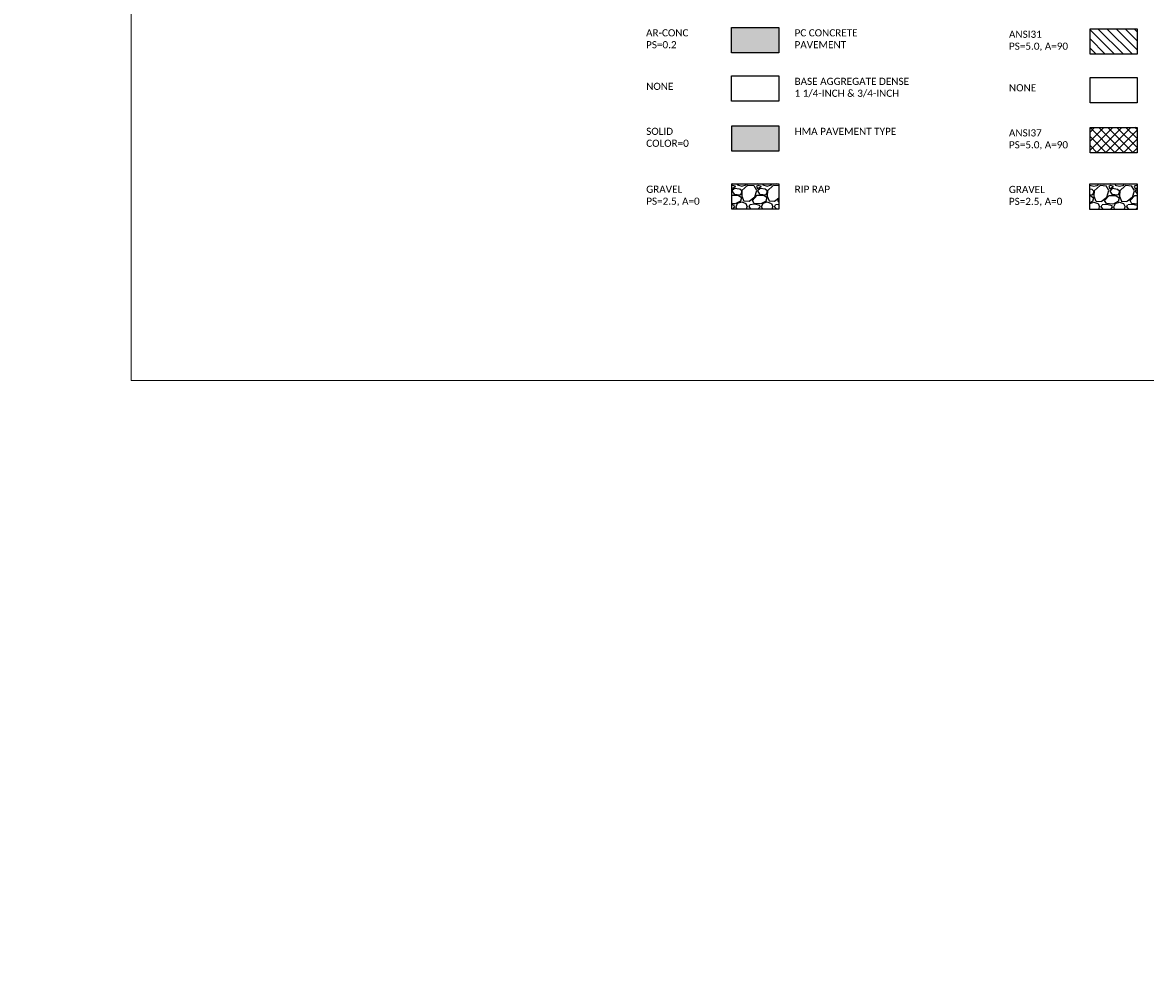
# Model space of a CAD drawing. Extents: x 3480 to 4622, y 4336 to 4703.
# Tile 11 of 33: x 3648 to 3758, y 4520 to 4614. Entities that reach past the tile are written whole.
import ezdxf

# ---------------------------------------------------------------- set-up
doc = ezdxf.new("R2010")
doc.units = 0
doc.header["$MEASUREMENT"] = 0
doc.layers.add('E_MISC_TYPS', color=252, linetype='Continuous', lineweight=25)
doc.layers.add('P_MISC_TYPS', color=7, linetype='Continuous', lineweight=25)
doc.layers.add('P_MISC_NoPlot', color=7, linetype='Continuous', lineweight=18, plot=False)
doc.layers.add('P_MISC_TXT', color=7, linetype='Continuous')
doc.styles.add('CalibriLight', font='calibril.ttf')

msp = doc.modelspace()

# ---------------------------------------------------------------- hatches: boundary and pattern name
at = {"layer": 'E_MISC_TYPS'}
h = msp.add_hatch(dxfattribs=at)
h.set_pattern_fill('ANSI31', color=256, scale=5, angle=90)
h.set_pattern_definition([(135, (-2622.31456, -1776.93024), (-0.44194174, -0.44194174), [])])
h.paths.add_polyline_path([(3752.314, 4613.6), (3752.314, 4611.112), (3756.926, 4611.112), (3756.926, 4613.6)])
h = msp.add_hatch(dxfattribs=at)
h.set_pattern_fill('ANSI37', color=256, scale=5, angle=90)
h.paths.add_polyline_path([(3557.261, 4442.174), (3557.261, 4442.674), (3523.261, 4441.994), (3523.261, 4441.161), (3557.261, 4441.841)])
h.paths.add_polyline_path([(3557.261, 4442.674), (3557.261, 4442.174), (3557.261, 4441.841), (3591.261, 4441.161), (3591.261, 4441.994)])
h.paths.add_polyline_path([(3756.923, 4603.943), (3752.311, 4603.943), (3752.311, 4601.455), (3756.923, 4601.455)])
h = msp.add_hatch(dxfattribs=at)
h.set_pattern_fill('GRAVEL', color=256, scale=2.5)
h.set_pattern_definition([(228.0127875, (-2620.52627, -1756.36323), (-20, -22.5), [0.33634, -33.2977201]), (184.9697407, (-2620.75127, -1756.61323), (30, 2.5), [0.57717, -57.1398119]), (132.510447, (-2621.32627, -1756.66323), (25, -27.5), [0.40697, -40.2900815]), (267.273689, (-2622.30127, -1757.28823), (2.5, 50), [0.525595, -52.0338951]), (292.8336542, (-2622.32627, -1757.81323), (-12.5, 30), [0.5153875, -51.0234328]), (357.273689, (-2622.12627, -1758.28823), (-50, 2.5), [0.525595, -52.0338951]), (37.6942405, (-2621.60127, -1758.31323), (-32.5, -25), [0.6950725, -68.8121214]), (72.2553284, (-2621.05127, -1757.88823), (17.5, 55), [0.65622, -64.96580374]), (121.4295656, (-2620.85127, -1757.26323), (-20, 32.5), [0.527375, -52.2101828]), (175.2363583, (-2621.12627, -1756.81323), (27.5, -2.5), [0.60208, -29.50190645]), (222.3974378, (-2621.72627, -1756.763234), (-30, -27.5), [0.77862, -77.0834375]), (138.8140748, (-2619.82627, -1757.31323), (-17.5, 15), [0.2657525, -26.309612]), (171.4692344, (-2620.02627, -1757.13823), (32.5, -5), [0.5055925, -50.05377854]), (225, (-2620.5263, -1757.0632), (-3e-16, -2.5), [0.3535525, -3.1819814]), (203.1985905, (-2620.70127, -1756.76323), (12.5, 5), [0.190395, -18.84903776]), (291.8014095, (-2620.87627, -1756.83823), (-2.5, 7.5), [0.2692575, -13.1936545]), (30.9637565, (-2620.77627, -1757.08823), (7.5, 5), [0.4373225, -14.14005724]), (161.565051, (-2620.4013, -1756.8632), (5, -2.5), [0.3162275, -7.58946665]), (16.3895403, (-2622.32627, -1756.83823), (25, 7.5), [0.443, -43.8571129]), (70.346176, (-2621.90127, -1756.71323), (-10, -27.5), [0.3716525, -36.7935194]), (293.1985905, (-2620.40127, -1756.36323), (-5, 12.5), [0.3807875, -18.65864526]), (343.6104597, (-2620.25127, -1756.71323), (-25, 7.5), [0.443, -43.8571129]), (339.4439548, (-2622.32627, -1758.38823), (-12.5, 5), [0.4272, -20.93280936]), (294.7751406, (-2621.92627, -1758.53823), (-12.5, 27.5), [0.357945, -35.43660766]), (66.8014095, (-2620.37627, -1758.86323), (5, 12.5), [0.3807875, -18.65864526]), (17.3540246, (-2620.22627, -1758.51323), (-32.5, -10), [0.4190775, -41.48855904]), (69.4439548, (-2621.60127, -1758.86323), (-5, -12.5), [0.2136, -21.14640936]), (101.3099325, (-2620.52627, -1758.86323), (-2.5, 10), [0.127475, -12.6200738]), (165.9637565, (-2620.5513, -1758.73823), (7.5, -2.5), [0.5153875, -9.79237656]), (186.009006, (-2621.05127, -1758.61323), (25, 2.5), [0.477625, -47.28480794]), (303.6900675, (-2620.7763, -1757.3132), (-2.5, 5), [0.360555, -8.6533232]), (353.1572266, (-2620.57627, -1757.61323), (42.5, -5), [0.629485, -62.31890656]), (60.945396, (-2619.95127, -1757.68823), (-10, -17.5), [0.25739, -25.48168535]), (90, (-2619.8263, -1757.4632), (-2.5, 2.5), [0.15, -2.35]), (120.2564372, (-2621.10127, -1758.53823), (10, -17.5), [0.34731, -34.3838]), (48.0127875, (-2621.27627, -1758.23823), (20, 22.5), [0.67268, -32.9613801]), (0, (-2620.8263, -1757.7382), (2.5, 2.5), [0.65, -1.85]), (325.3048465, (-2620.17627, -1757.73823), (25, -17.5), [0.395285, -39.13318575]), (254.054604, (-2619.85127, -1757.96323), (-2.5, -10), [0.364005, -17.8362697]), (207.6459754, (-2619.95127, -1758.31323), (-47.5, -25), [0.5926625, -58.67368546]), (175.4260787, (-2620.47627, -1758.58823), (-32.5, 2.5), [0.6269975, -62.0726835])])
h.paths.add_polyline_path([(3756.914, 4595.916), (3756.914, 4598.403), (3752.302, 4598.403), (3752.302, 4595.916)])
at = {"layer": 'P_MISC_TYPS'}
h = msp.add_hatch(dxfattribs=at)
h.set_pattern_fill('AR-CONC', color=256, scale=0.2)
h.set_pattern_definition([(50, (0, 0), (1.43452037, -0.12550427), [0.15, -1.65]), (355, (0, 0), (-0.27750267, 1.50438427), [0.12, -1.32]), (100.451444, (0.1195, -0.0105), (1.1570177, 1.37887998), [0.1274804, -1.40228422]), (46.1842, (0, 0.4), (2.13448266, -0.33103856), [0.225, -2.475]), (96.635635, (0.1779, 0.3724), (1.8693239, 1.9482372), [0.1912207, -2.1034275]), (351.184164, (0, 0.4), (1.8693239, 1.9482372), [0.18, -1.98]), (21, (0.2, 0.3), (1.1938141, -0.80523778), [0.15, -1.65]), (326, (0.2, 0.3), (0.48663066, 1.4503001), [0.12, -1.32]), (71.451445, (0.2995, 0.2329), (1.68044475, 0.6450623), [0.12748038, -1.40228422]), (37.5, (0, 0), (0.02431971, 0.665787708), [0, -1.304, 0, -1.34, 0, -1.325]), (7.5, (0, 0), (0.526139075, 0.78882342), [0, -0.764, 0, -1.274, 0, -0.505]), (327.5, (-0.446, 0), (1.06764487, -0.045109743), [0, -0.5, 0, -1.56, 0, -2.07]), (317.5, (-0.646, 0), (1.16637234, 0.20020996), [0, -0.65, 0, -1.036, 0, -1.47])])
h.paths.add_polyline_path([(3602.979, 4488.752), (3597.983, 4488.552), (3597.983, 4487.885), (3602.979, 4488.085)])
h.paths.add_polyline_path([(3590.979, 4488.272), (3590.479, 4488.272), (3590.479, 4487.272), (3588.479, 4487.397), (3588.479, 4486.397), (3590.979, 4486.241)])
h.paths.add_polyline_path([(3526.479, 4487.397), (3524.479, 4487.272), (3524.479, 4488.272), (3523.979, 4488.272), (3523.979, 4486.241), (3526.479, 4486.397)])
h.paths.add_polyline_path([(3516.975, 4488.552), (3511.979, 4488.752), (3511.979, 4488.085), (3516.975, 4487.885)])
h.paths.add_polyline_path([(3717.221, 4613.742), (3717.221, 4611.254), (3721.833, 4611.254), (3721.833, 4613.742)])
h = msp.add_hatch(color=256, dxfattribs=at)
h.dxf.hatch_style = 1
h.paths.add_polyline_path([(3557.479, 4487.184), (3557.479, 4487.517), (3557.479, 4488.017), (3526.479, 4487.397), (3526.479, 4486.564)])
h.paths.add_polyline_path([(3588.479, 4487.397), (3557.479, 4488.017), (3557.479, 4487.517), (3557.479, 4487.184), (3588.479, 4486.564)])
h.paths.add_polyline_path([(3717.233, 4604.094), (3721.846, 4604.094), (3721.846, 4601.606), (3717.233, 4601.606)])
h = msp.add_hatch(dxfattribs=at)
h.set_pattern_fill('GRAVEL', color=256, scale=2.5)
h.set_pattern_definition([(228.0127875, (-2625.00656, -1756.34494), (-20, -22.5), [0.33634, -33.2977201]), (184.9697407, (-2625.23156, -1756.59494), (30, 2.5), [0.57717, -57.1398119]), (132.510447, (-2625.80656, -1756.64494), (25, -27.5), [0.40697, -40.2900815]), (267.273689, (-2626.78156, -1757.26994), (2.5, 50), [0.525595, -52.0338951]), (292.8336542, (-2626.80656, -1757.79494), (-12.5, 30), [0.5153875, -51.0234328]), (357.273689, (-2626.60656, -1758.26994), (-50, 2.5), [0.525595, -52.0338951]), (37.6942405, (-2626.08156, -1758.29494), (-32.5, -25), [0.6950725, -68.8121214]), (72.2553284, (-2625.53156, -1757.86994), (17.5, 55), [0.65622, -64.96580374]), (121.4295656, (-2625.33156, -1757.24494), (-20, 32.5), [0.527375, -52.2101828]), (175.2363583, (-2625.60656, -1756.79494), (27.5, -2.5), [0.60208, -29.50190645]), (222.3974378, (-2626.20656, -1756.74494), (-30, -27.5), [0.77862, -77.0834375]), (138.8140748, (-2624.30656, -1757.29494), (-17.5, 15), [0.2657525, -26.309612]), (171.4692344, (-2624.50656, -1757.11994), (32.5, -5), [0.5055925, -50.05377854]), (225, (-2625.0066, -1757.045), (-3e-16, -2.5), [0.3535525, -3.1819814]), (203.1985905, (-2625.18156, -1756.74494), (12.5, 5), [0.190395, -18.84903776]), (291.8014095, (-2625.35656, -1756.81994), (-2.5, 7.5), [0.2692575, -13.1936545]), (30.9637565, (-2625.25656, -1757.06994), (7.5, 5), [0.4373225, -14.14005724]), (161.565051, (-2624.88156, -1756.84494), (5, -2.5), [0.3162275, -7.58946665]), (16.3895403, (-2626.80656, -1756.81994), (25, 7.5), [0.443, -43.8571129]), (70.346176, (-2626.38156, -1756.69494), (-10, -27.5), [0.3716525, -36.7935194]), (293.1985905, (-2624.88156, -1756.34494), (-5, 12.5), [0.3807875, -18.65864526]), (343.6104597, (-2624.73156, -1756.69494), (-25, 7.5), [0.443, -43.8571129]), (339.4439548, (-2626.80656, -1758.36994), (-12.5, 5), [0.4272, -20.93280936]), (294.7751406, (-2626.40656, -1758.51994), (-12.5, 27.5), [0.357945, -35.43660766]), (66.8014095, (-2624.85656, -1758.84494), (5, 12.5), [0.3807875, -18.65864526]), (17.3540246, (-2624.70656, -1758.49494), (-32.5, -10), [0.4190775, -41.48855904]), (69.4439548, (-2626.08156, -1758.84494), (-5, -12.5), [0.2136, -21.14640936]), (101.3099325, (-2625.00656, -1758.84494), (-2.5, 10), [0.127475, -12.6200738]), (165.9637565, (-2625.03156, -1758.71994), (7.5, -2.5), [0.5153875, -9.79237656]), (186.009006, (-2625.53156, -1758.59494), (25, 2.5), [0.477625, -47.28480794]), (303.6900675, (-2625.25656, -1757.29494), (-2.5, 5), [0.360555, -8.6533232]), (353.1572266, (-2625.05656, -1757.59494), (42.5, -5), [0.629485, -62.31890656]), (60.945396, (-2624.43156, -1757.66994), (-10, -17.5), [0.25739, -25.48168535]), (90, (-2624.3066, -1757.445), (-2.5, 2.5), [0.15, -2.35]), (120.2564372, (-2625.58156, -1758.51994), (10, -17.5), [0.34731, -34.3838]), (48.0127875, (-2625.75656, -1758.21994), (20, 22.5), [0.67268, -32.9613801]), (0, (-2625.3066, -1757.72), (2.5, 2.5), [0.65, -1.85]), (325.3048465, (-2624.65656, -1757.71994), (25, -17.5), [0.395285, -39.13318575]), (254.054604, (-2624.33156, -1757.94494), (-2.5, -10), [0.364005, -17.8362697]), (207.6459754, (-2624.43156, -1758.29494), (-47.5, -25), [0.5926625, -58.67368546]), (175.4260787, (-2624.95656, -1758.56994), (-32.5, 2.5), [0.6269975, -62.0726835])])
h.paths.add_polyline_path([(3721.847, 4595.934), (3721.847, 4598.422), (3717.235, 4598.422), (3717.235, 4595.934)])

# ---------------------------------------------------------------- linework, layer by layer
at = {"layer": 'E_MISC_TYPS'}
for points in [[(3752.314, 4613.6), (3756.926, 4613.6), (3756.926, 4611.112), (3752.314, 4611.112)], [(3752.315, 4608.84), (3756.927, 4608.84), (3756.927, 4606.352), (3752.315, 4606.352)], [(3752.311, 4603.943), (3756.923, 4603.943), (3756.923, 4601.455), (3752.311, 4601.455)], [(3752.302, 4598.403), (3756.914, 4598.403), (3756.914, 4595.916), (3752.302, 4595.916)]]:
    msp.add_lwpolyline(points, close=True, dxfattribs=at)
at = {"layer": 'P_MISC_NoPlot'}
msp.add_lwpolyline([(3658.435, 4676.645), (3815.935, 4676.645), (3815.935, 4579.145), (3658.435, 4579.145)], close=True, dxfattribs=at)
at = {"layer": 'P_MISC_TYPS'}
for points in [[(3717.221, 4613.742), (3721.833, 4613.742), (3721.833, 4611.254), (3717.221, 4611.254)], [(3717.221, 4608.991), (3721.833, 4608.991), (3721.833, 4606.503), (3717.221, 4606.503)], [(3717.233, 4604.094), (3721.846, 4604.094), (3721.846, 4601.606), (3717.233, 4601.606)], [(3717.235, 4598.422), (3721.847, 4598.422), (3721.847, 4595.934), (3717.235, 4595.934)]]:
    msp.add_lwpolyline(points, close=True, dxfattribs=at)

# ---------------------------------------------------------------- texts
at = {"layer": 'P_MISC_TXT', "char_height": 0.7, "attachment_point": 1, "style": 'CalibriLight'}
for s, insert, width in [('AR-CONC\\PPS=0.2', (3708.847, 4613.558), 7.48303), ('PC CONCRETE PAVEMENT', (3723.383, 4613.558), 7.48303), ('ANSI31\\PPS=5.0, A=90', (3744.373, 4613.416), 7.48303), ('NONE', (3708.859, 4608.317), 7.48303), ('BASE AGGREGATE DENSE 1 1/4-INCH & 3/4-INCH', (3723.383, 4608.806), 11.4886), ('NONE', (3744.373, 4608.174), 7.48303), ('SOLID\\PCOLOR=0', (3708.859, 4603.91), 7.48303), ('HMA PAVEMENT TYPE', (3723.395, 4603.91), 9.72817), ('ANSI37\\PPS=5.0, A=90', (3744.37, 4603.759), 7.48303), ('GRAVEL\\PPS=2.5, A=0', (3708.861, 4598.238), 7.48303), ('RIP RAP', (3723.397, 4598.238), 7.48303), ('GRAVEL\\PPS=2.5, A=0', (3744.361, 4598.219), 7.48303)]:
    msp.add_mtext(s, dxfattribs=dict(at, insert=insert, width=width))

doc.saveas('drawing.dxf')
